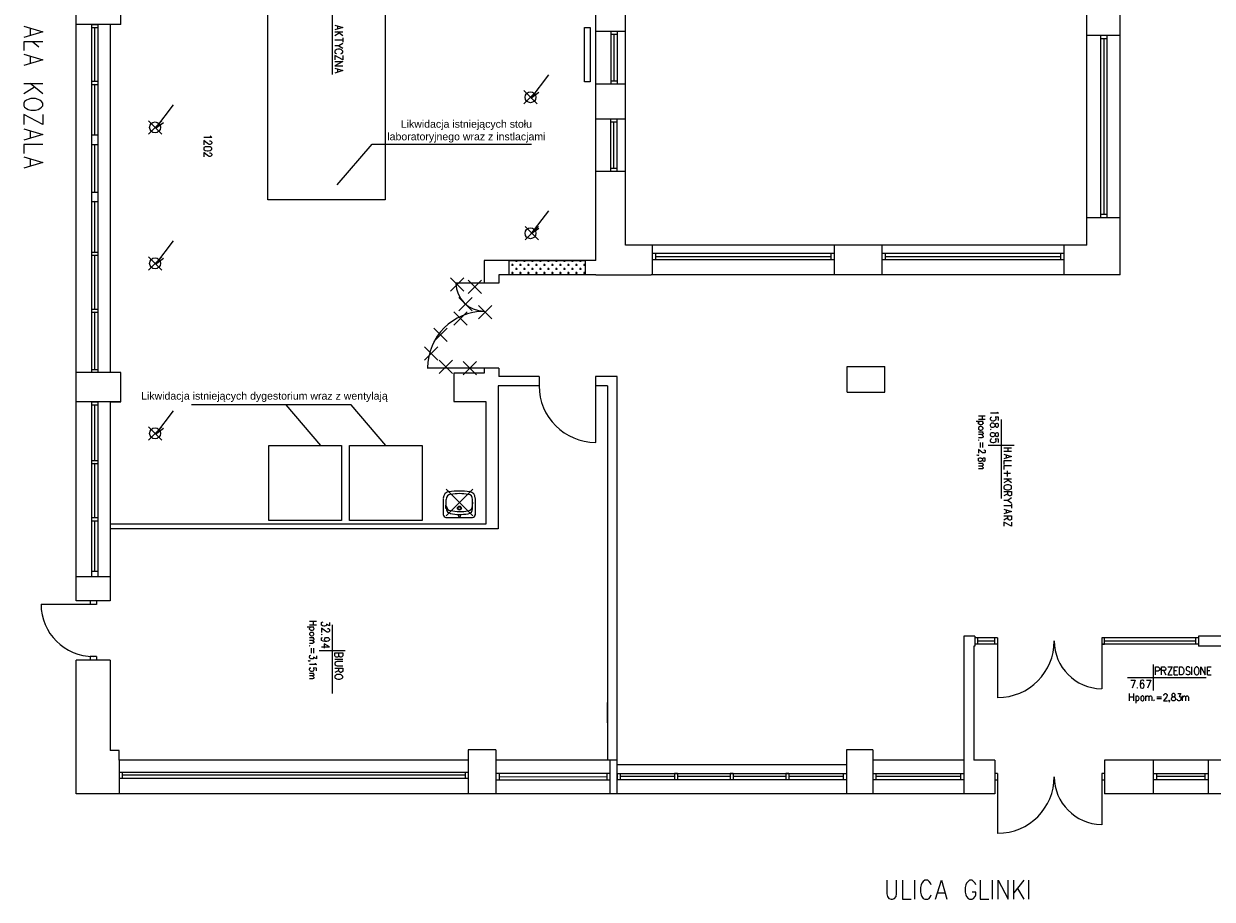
# Model space of a CAD drawing. Header units: millimetres. Extents: x -523 to 1404227, y -783705 to 1038705.
# Tile 20 of 256: x 178868 to 197769, y -1393 to 12536. Entities that reach past the tile are written whole.
import ezdxf

# ---------------------------------------------------------------- set-up
doc = ezdxf.new("R2010")
doc.units = ezdxf.units.MM
doc.linetypes.add('0.5_0.5', pattern=[1, 0.5, -0.5])
doc.layers.add('10. Projektowana likwidacja ściany murowanej', color=6, linetype='Continuous', lineweight=13)
doc.layers.add('mm_wentylacja_bloki', color=7, linetype='Continuous', lineweight=18)
for name, color, linetype in [('PDF _0', 252, 'Continuous'), ('PDF _BA_met', 7, 'Continuous'), ('PDF _Cienka', 7, 'Continuous'), ('PDF _PG_WIDOKOWE_CIENKIE', 7, 'Continuous'), ('PDF _PG_WYMIARY', 7, 'Continuous'), ('PDF _PG_WYPOSAŻENIE', 7, 'Continuous')]:
    doc.layers.add(name, color=color, linetype=linetype)
doc.styles.get("Standard").update_dxf_attribs({"font": 'arial.ttf'})

# ---------------------------------------------------------------- blocks, each defined once
blk = doc.blocks.new('A$Cc5eb5aaa')
at = {"layer": 'PDF _0', "color": 7, "lineweight": -3}
for points in [[(834, 4750), (834, 26375)], [(9098, 10161), (9098, 18285)], [(17438, 9936), (17438, 18285)], [(16909, 10406), (16909, 17815)], [(9568, 10406), (9568, 17400)], [(1545, 13916), (1545, 14356)], [(1545, 13916), (834, 13916)], [(1080, 8378), (1080, 13916), (1181, 13916)], [(1181, 13865), (1080, 13865)], [(1130, 13010), (1130, 13865)], [(1181, 8378), (1181, 13916)], [(1376, 13916), (1376, 8378)], [(9098, 13810), (9568, 13810)], [(9335, 13810), (9335, 12972)], [(9437, 13810), (9437, 12972)], [(9335, 13763), (9437, 13763)], [(9386, 13763), (9386, 13023)], [(17438, 13742), (16909, 13742)], [(17125, 13742), (17125, 10842)], [(17227, 13691), (17125, 13691)], [(17176, 13691), (17176, 10893)], [(17227, 13742), (17227, 10842)], [(8344, 13116), (8065, 12747), (8192, 12841)], [(1181, 13010), (1080, 13010)], [(1181, 12959), (1080, 12959)], [(1130, 12984), (1130, 12984)], [(1130, 12984), (1130, 12984)], [(1130, 12155), (1130, 12959)], [(9098, 12972), (9568, 12972)], [(9335, 13023), (9437, 13023)], [(2375, 12637), (2096, 12265), (2223, 12358)], [(9098, 12417), (9568, 12417)], [(9335, 11583), (9335, 12417)], [(9335, 12366), (9437, 12366)], [(9386, 11630), (9386, 12366)], [(9437, 11583), (9437, 12417)], [(1181, 12155), (1080, 12155)], [(1181, 12002), (1080, 12002)], [(1130, 12078), (1130, 12078)], [(1130, 12078), (1130, 12078)], [(1130, 11244), (1130, 12002)], [(9098, 11583), (9568, 11583)], [(9335, 11630), (9437, 11630)], [(1181, 11244), (1080, 11244)], [(1181, 11096), (1080, 11096)], [(1130, 11122), (1130, 11122)], [(1130, 11122), (1130, 11122)], [(1130, 10292), (1130, 11096)], [(8344, 10952), (8065, 10584), (8192, 10677)], [(17438, 10842), (16909, 10842)], [(17227, 10893), (17125, 10893)], [(2375, 10474), (2096, 10106), (2223, 10199)], [(16909, 10406), (9568, 10406)], [(10000, 9936), (10000, 10406)], [(12891, 9936), (12891, 10406)], [(13653, 9936), (13653, 10406)], [(16545, 9936), (16545, 10406)], [(1181, 10292), (1080, 10292)], [(1181, 10241), (1080, 10241)], [(1130, 10266), (1130, 10266)], [(1130, 10266), (1130, 10266)], [(1130, 9382), (1130, 10241)], [(12891, 10271), (10000, 10271)], [(10051, 10173), (10051, 10271)], [(12841, 10220), (10051, 10220)], [(12841, 10173), (12841, 10271)], [(16545, 10271), (13653, 10271)], [(13704, 10173), (13704, 10271)], [(16494, 10220), (13704, 10220)], [(16494, 10173), (16494, 10271)], [(9098, 10161), (7320, 10161)], [(7320, 10161), (7320, 9801)], [(12891, 10173), (10000, 10173)], [(16545, 10173), (13653, 10173)], [(7557, 9936), (7557, 9801)], [(9098, 9936), (7557, 9936)], [(9098, 9936), (9979, 9936)], [(17438, 9936), (9979, 9936)], [(7438, 9801), (6871, 9801)], [(7557, 9801), (7320, 9801)], [(1181, 9382), (1080, 9382)], [(1181, 9335), (1080, 9335)], [(1130, 9356), (1130, 9356)], [(1130, 9356), (1130, 9356)], [(1130, 8425), (1130, 9335)], [(1545, 8378), (834, 8378)], [(1181, 8425), (1080, 8425)], [(1181, 8378), (1080, 8378)], [(7320, 8450), (7320, 8370), (6842, 8370), (6842, 7921), (7350, 7921), (7350, 5969), (1376, 5969)], [(1376, 7913), (1545, 7913), (1545, 8378)], [(7438, 8450), (6418, 8450)], [(7557, 8450), (7320, 8450)], [(7557, 8450), (7557, 8315)], [(13095, 8065), (13095, 8476)], [(13095, 8476), (13696, 8476)], [(13696, 8065), (13696, 8476)], [(7544, 8167), (7544, 5893)], [(8196, 8167), (7544, 8167)], [(8196, 8315), (7557, 8315)], [(8196, 8315), (8196, 8167)], [(9437, 8315), (9094, 8315)], [(9094, 8315), (9094, 8167)], [(9094, 8243), (9094, 7265)], [(9284, 8167), (9094, 8167)], [(9284, 8167), (9284, 2214)], [(9437, 1677), (9437, 8315)], [(13095, 8065), (13696, 8065)], [(1376, 7913), (834, 7913)], [(1080, 5131), (1080, 7913), (1181, 7913)], [(1181, 7862), (1080, 7862)], [(1130, 6973), (1130, 7862)], [(1181, 5131), (1181, 7913)], [(1545, 7913), (1376, 7913)], [(1376, 7913), (1376, 4750)], [(2375, 7769), (2096, 7400), (2223, 7493)], [(1181, 6973), (1080, 6973)], [(1181, 6926), (1080, 6926)], [(1130, 6952), (1130, 6952)], [(1130, 6952), (1130, 6952)], [(1130, 6067), (1130, 6926)], [(1181, 6067), (1080, 6067)], [(1181, 6016), (1080, 6016)], [(1130, 6041), (1130, 6041)], [(1130, 6041), (1130, 6041)], [(1130, 5212), (1130, 6016)], [(7544, 5893), (1376, 5893)], [(1376, 5131), (834, 5131)], [(1181, 5212), (1080, 5212)], [(1376, 4750), (834, 4750)], [(1054, 4750), (1054, 4691)], [(1156, 4750), (1156, 4691)], [(1105, 4691), (275, 4691)], [(1156, 4691), (1054, 4691)], [(15127, 4187), (14949, 4187)], [(14949, 4187), (14949, 1677)], [(15127, 4187), (15127, 4026)], [(19534, 4187), (18683, 4187)], [(18683, 4187), (18683, 4026)], [(15127, 4026), (15110, 4026)], [(15110, 4026), (15110, 2214)], [(15487, 4157), (15127, 4157)], [(15487, 4056), (15127, 4056)], [(15173, 4056), (15173, 4157)], [(15444, 4107), (15173, 4107)], [(15487, 4157), (15444, 4157)], [(15444, 4056), (15444, 4157)], [(15487, 4056), (15444, 4056)], [(15487, 4157), (15487, 4056)], [(15487, 4107), (15487, 3205)], [(16388, 4056), (16384, 4056)], [(16388, 4056), (16384, 4056)], [(18683, 4157), (17146, 4157)], [(17146, 4056), (17188, 4056), (17188, 4157)], [(17188, 4157), (17146, 4157)], [(17146, 4157), (17146, 4056)], [(17146, 4107), (17146, 3345)], [(18683, 4056), (17146, 4056)], [(18636, 4107), (17188, 4107)], [(18636, 4157), (18636, 4056)], [(19373, 4026), (18683, 4026)], [(834, 1677), (834, 3802)], [(1376, 3802), (834, 3802)], [(1156, 3861), (1054, 3861)], [(1054, 3861), (1054, 3802)], [(1156, 3861), (1156, 3802)], [(1376, 3802), (1376, 2367)], [(1516, 2214), (1516, 2367), (1376, 2367)], [(7510, 2375), (7070, 2375)], [(7070, 2375), (7070, 1677)], [(7510, 2375), (7510, 1677)], [(13501, 2375), (13082, 2375)], [(13082, 2375), (13082, 1677)], [(13501, 2375), (13501, 1677)], [(7070, 2214), (1516, 2214)], [(1516, 2214), (1516, 1677)], [(9318, 2214), (7510, 2214)], [(9318, 2214), (9318, 1677)], [(9437, 2214), (9318, 2214)], [(13082, 2138), (9437, 2138)], [(14949, 2214), (13501, 2214)], [(15444, 2214), (15110, 2214)], [(15444, 2214), (15444, 1677)], [(19064, 2214), (17188, 2214)], [(17188, 2214), (17188, 1677)], [(17963, 2214), (17963, 1677)], [(18835, 2214), (18835, 1677)], [(1516, 2019), (1516, 1922)], [(7070, 2019), (1516, 2019)], [(7070, 1922), (1516, 1922)], [(1566, 2019), (1566, 1922)], [(7019, 1973), (1566, 1973)], [(7019, 2019), (7019, 1922)], [(7070, 2019), (7070, 1922)], [(7510, 2002), (7510, 1901)], [(9318, 2002), (7510, 2002)], [(7510, 1901), (9318, 1901)], [(7561, 2002), (7561, 1901)], [(7561, 1952), (9272, 1947)], [(9272, 2002), (9272, 1901)], [(9318, 2002), (9318, 1901)], [(9437, 2002), (9437, 1901)], [(9437, 2002), (9437, 1901)], [(9437, 2002), (13082, 2002), (13082, 1901), (9437, 1901)], [(9462, 1952), (9462, 1952)], [(9483, 2002), (9483, 1901)], [(10347, 1952), (9483, 1952)], [(10347, 2002), (10347, 1901)], [(10398, 2002), (10347, 2002)], [(10372, 1952), (10372, 1952)], [(10372, 1952), (10372, 1952)], [(10398, 2002), (10398, 1901)], [(11232, 1952), (10398, 1952)], [(11232, 2002), (11232, 1901)], [(11283, 2002), (11232, 2002)], [(11257, 1952), (11257, 1952)], [(11257, 1952), (11257, 1952)], [(11283, 2002), (11283, 1901)], [(12117, 1952), (11283, 1952)], [(12117, 2002), (12117, 1901)], [(12167, 2002), (12117, 2002)], [(12142, 1952), (12142, 1952)], [(12142, 1952), (12142, 1952)], [(12167, 2002), (12167, 1901)], [(13031, 1952), (12167, 1952)], [(13031, 2002), (13031, 1901)], [(13082, 2002), (13082, 1901)], [(13501, 2002), (13501, 1901)], [(13501, 2002), (13501, 1901)], [(13501, 2002), (14949, 2002), (14949, 1901), (13501, 1901)], [(13526, 1952), (13526, 1952)], [(13552, 2002), (13552, 1901)], [(14898, 1952), (13552, 1952)], [(14898, 2002), (14898, 1901)], [(15487, 1998), (15444, 1998)], [(15487, 1897), (15444, 1897)], [(15487, 1998), (15487, 1897)], [(15487, 1947), (15487, 1046)], [(16388, 1897), (16384, 1897)], [(17188, 1998), (17146, 1998)], [(17146, 1998), (17146, 1897)], [(17146, 1947), (17146, 1185)], [(17188, 1897), (17146, 1897)], [(17963, 2002), (17963, 1901)], [(17963, 2002), (18835, 2002), (18835, 1901), (17963, 1901)], [(18014, 2002), (18014, 1901)], [(18785, 1952), (18014, 1952)], [(18785, 2002), (18785, 1901)], [(15444, 1677), (834, 1677)], [(25791, 1677), (17188, 1677)]]:
    blk.add_lwpolyline(points, dxfattribs=at)
blk.add_lwpolyline([(8920, 13006), (8920, 13869), (9009, 13869), (9009, 13006)], close=True, dxfattribs=at)
for centre in [(8059, 12759), (2089, 12280), (8059, 10595), (2089, 10117), (2089, 7412)]:
    blk.add_circle(centre, 86.8, dxfattribs=at)
for centre, radius, start, end in [((1107, 4693), 832, 180, 270), ((15489, 4109), 900, 270, 0), ((17149, 4109), 760, 180, 269.2145), ((15489, 1950), 900, 270, 0), ((17149, 1950), 760, 180, 269.2145)]:
    blk.add_arc(centre, radius, start, end, dxfattribs=at)
at = {"layer": 'PDF _BA_met', "lineweight": -3}
for points in [[(4907, 15122), (4907, 13120)], [(4945, 13907), (5072, 13869), (4945, 13831)], [(4945, 13802), (5072, 13802)], [(4987, 13895), (4987, 13844)], [(5072, 13734), (4987, 13802)], [(5017, 13780), (4945, 13734)], [(5072, 13670), (4945, 13670)], [(5072, 13615), (5013, 13577), (5072, 13539)], [(5072, 13704), (5072, 13636)], [(5013, 13577), (4945, 13577)], [(5042, 13450), (5055, 13454), (5063, 13463), (5072, 13476), (5072, 13493), (5063, 13501), (5055, 13514), (5042, 13518), (5025, 13522), (4996, 13522), (4974, 13518), (4966, 13514), (4953, 13501), (4945, 13493), (4945, 13476), (4953, 13463), (4966, 13454), (4974, 13450)], [(5072, 13421), (5072, 13353), (4945, 13421), (4945, 13353)], [(4945, 13327), (5072, 13327), (4945, 13260), (5072, 13260)], [(4945, 13222), (5072, 13183), (4945, 13145)], [(4987, 13209), (4987, 13158)], [(15478, 7756), (15487, 7743), (15503, 7731), (15372, 7731)], [(15503, 7616), (15503, 7667), (15448, 7671), (15453, 7667), (15461, 7650), (15461, 7637), (15453, 7620), (15440, 7612), (15423, 7608), (15410, 7608), (15393, 7612), (15381, 7620), (15372, 7637), (15372, 7650), (15381, 7667), (15385, 7671), (15398, 7676)], [(15546, 7633), (15546, 6376)], [(15385, 7472), (15381, 7477), (15372, 7472), (15381, 7468)], [(15753, 7218), (15338, 7218)], [(15503, 7269), (15503, 7320), (15448, 7324), (15453, 7320), (15461, 7303), (15461, 7290), (15453, 7273), (15440, 7265), (15423, 7261), (15410, 7261), (15393, 7265), (15381, 7273), (15372, 7290), (15372, 7303), (15381, 7320), (15385, 7324), (15398, 7328)], [(15588, 7184), (15711, 7184)], [(15652, 7184), (15652, 7121)], [(15711, 7121), (15588, 7121)], [(15588, 7083), (15711, 7045), (15588, 7007)], [(15626, 7066), (15626, 7019)], [(15711, 6977), (15588, 6977), (15588, 6918)], [(15711, 6897), (15588, 6897), (15588, 6837)], [(15639, 6816), (15639, 6727)], [(15694, 6774), (15588, 6774)], [(15588, 6689), (15711, 6689)], [(15660, 6668), (15588, 6626)], [(15711, 6626), (15626, 6689)], [(15588, 6486), (15711, 6486), (15711, 6444), (15707, 6431), (15698, 6422), (15690, 6418), (15677, 6418), (15664, 6422), (15660, 6431), (15652, 6444), (15652, 6486)], [(15652, 6452), (15588, 6418)], [(15652, 6346), (15588, 6346)], [(15711, 6257), (15588, 6257)], [(15711, 6384), (15652, 6346), (15711, 6308)], [(15711, 6291), (15711, 6223)], [(15588, 6206), (15711, 6168), (15588, 6130)], [(15588, 6101), (15711, 6101), (15711, 6058), (15707, 6041), (15698, 6037), (15690, 6033), (15677, 6033), (15664, 6037), (15660, 6041), (15652, 6058), (15652, 6101)], [(15652, 6067), (15588, 6033)], [(15626, 6190), (15626, 6143)], [(15711, 5999), (15711, 5936), (15588, 5999), (15588, 5936)], [(4864, 4403), (4864, 4348), (4814, 4378), (4814, 4365), (4809, 4352), (4801, 4348), (4784, 4344), (4771, 4344), (4750, 4348), (4737, 4361), (4733, 4373), (4733, 4390), (4737, 4403), (4746, 4407), (4759, 4411)], [(4907, 4365), (4907, 3273)], [(4831, 4310), (4839, 4310), (4852, 4306), (4856, 4297), (4864, 4289), (4864, 4267), (4856, 4259), (4852, 4255), (4839, 4251), (4826, 4251), (4814, 4255), (4797, 4263), (4733, 4314), (4733, 4246)], [(4746, 4208), (4737, 4217), (4733, 4208), (4737, 4204)], [(4818, 4102), (4801, 4107), (4788, 4115), (4784, 4132), (4784, 4136), (4788, 4149), (4801, 4162), (4818, 4166), (4826, 4166), (4843, 4162), (4856, 4149), (4864, 4136), (4864, 4132), (4856, 4115), (4843, 4107), (4818, 4102), (4788, 4102), (4759, 4107), (4737, 4115), (4733, 4132), (4733, 4140), (4737, 4157), (4750, 4162)], [(4733, 4018), (4864, 4018), (4776, 4064), (4776, 3992)], [(5110, 3950), (4699, 3950)], [(5013, 3874), (5004, 3861), (5000, 3857), (4987, 3853), (4970, 3853), (4958, 3857), (4953, 3861), (4945, 3874), (4945, 3920), (5072, 3920), (5072, 3874), (5063, 3861), (5059, 3857), (5046, 3853), (5034, 3853), (5025, 3857), (5017, 3861), (5013, 3874), (5013, 3920)], [(4945, 3819), (5072, 3819)], [(5072, 3781), (4983, 3781), (4966, 3776), (4953, 3768), (4945, 3751), (4945, 3743), (4953, 3730), (4966, 3717), (4983, 3713), (5072, 3713)], [(4945, 3675), (5072, 3675), (5072, 3632), (5063, 3620), (5059, 3616), (5046, 3607), (5034, 3607), (5025, 3616), (5017, 3620), (5013, 3632), (5013, 3675)], [(5013, 3641), (4945, 3607)], [(17963, 3734), (17963, 3323)], [(17997, 3569), (17997, 3696), (18039, 3696), (18052, 3687), (18056, 3683), (18065, 3671), (18065, 3654), (18056, 3641), (18052, 3637), (18039, 3628), (17997, 3628)], [(18094, 3569), (18094, 3696), (18141, 3696), (18154, 3687), (18158, 3683), (18162, 3671), (18162, 3658), (18158, 3645), (18154, 3641), (18141, 3637), (18094, 3637)], [(18128, 3637), (18162, 3569)], [(18196, 3696), (18264, 3696), (18196, 3569), (18264, 3569)], [(18293, 3569), (18293, 3696), (18353, 3696)], [(18293, 3637), (18332, 3637)], [(18547, 3675), (18539, 3687), (18526, 3696), (18505, 3696), (18492, 3687), (18484, 3675), (18484, 3666), (18488, 3654), (18492, 3645), (18501, 3641), (18531, 3628), (18539, 3624), (18543, 3616), (18547, 3607), (18547, 3586), (18539, 3577), (18526, 3569), (18505, 3569), (18492, 3577), (18484, 3586)], [(18577, 3569), (18577, 3696)], [(18721, 3569), (18721, 3696), (18789, 3569), (18789, 3696)], [(18827, 3569), (18827, 3696), (18886, 3696)], [(18827, 3637), (18865, 3637)], [(17553, 3527), (18806, 3527)], [(17608, 3484), (17675, 3484), (17625, 3357)], [(17815, 3467), (17811, 3480), (17794, 3484), (17785, 3484), (17768, 3480), (17760, 3463), (17756, 3429), (17756, 3400), (17760, 3374), (17768, 3361), (17785, 3357), (17790, 3357), (17807, 3361), (17815, 3374), (17819, 3395), (17819, 3400), (17815, 3417), (17807, 3429), (17790, 3438), (17785, 3438), (17768, 3429), (17760, 3417), (17756, 3400)], [(17853, 3484), (17925, 3484), (17874, 3357)], [(18293, 3569), (18353, 3569)], [(18827, 3569), (18886, 3569)], [(17709, 3370), (17705, 3361), (17709, 3357), (17713, 3361)]]:
    blk.add_lwpolyline(points, dxfattribs=at)
for points in [[(15503, 7553), (15495, 7565), (15487, 7570), (15474, 7570), (15461, 7565), (15453, 7557), (15448, 7536), (15440, 7523), (15427, 7510), (15415, 7506), (15398, 7506), (15385, 7510), (15381, 7519), (15372, 7532), (15372, 7553), (15381, 7565), (15385, 7570), (15398, 7578), (15415, 7578), (15427, 7570), (15440, 7561), (15448, 7549), (15453, 7527), (15461, 7519), (15474, 7510), (15487, 7510), (15495, 7519), (15503, 7532)], [(15503, 7405), (15495, 7417), (15487, 7422), (15474, 7422), (15461, 7417), (15453, 7409), (15448, 7388), (15440, 7375), (15427, 7362), (15415, 7358), (15398, 7358), (15385, 7362), (15381, 7366), (15372, 7383), (15372, 7405), (15381, 7417), (15385, 7422), (15398, 7426), (15415, 7426), (15427, 7422), (15440, 7413), (15448, 7396), (15453, 7379), (15461, 7366), (15474, 7362), (15487, 7362), (15495, 7366), (15503, 7383)], [(15711, 6562), (15707, 6571), (15694, 6583), (15681, 6587), (15664, 6592), (15635, 6592), (15618, 6587), (15605, 6583), (15592, 6571), (15588, 6562), (15588, 6545), (15592, 6532), (15605, 6524), (15618, 6520), (15635, 6516), (15664, 6516), (15681, 6520), (15694, 6524), (15707, 6532), (15711, 6545)], [(18382, 3569), (18382, 3696), (18416, 3696), (18429, 3687), (18437, 3675), (18446, 3666), (18450, 3645), (18450, 3616), (18446, 3599), (18437, 3586), (18429, 3577), (18416, 3569)], [(18645, 3696), (18636, 3687), (18624, 3675), (18619, 3666), (18615, 3645), (18615, 3616), (18619, 3599), (18624, 3586), (18636, 3577), (18645, 3569), (18662, 3569), (18674, 3577), (18683, 3586), (18687, 3599), (18691, 3616), (18691, 3645), (18687, 3666), (18683, 3675), (18674, 3687), (18662, 3696)], [(5072, 3548), (5063, 3556), (5055, 3565), (5042, 3573), (5025, 3577), (4996, 3577), (4974, 3573), (4966, 3565), (4953, 3556), (4945, 3548), (4945, 3527), (4953, 3518), (4966, 3510), (4974, 3505), (4996, 3501), (5025, 3501), (5042, 3505), (5055, 3510), (5063, 3518), (5072, 3527)]]:
    blk.add_lwpolyline(points, close=True, dxfattribs=at)
at = {"layer": 'PDF _Cienka', "lineweight": -3}
for points in [[(0, 13890), (301, 13802), (0, 13708)], [(102, 13857), (102, 13742)], [(301, 13641), (0, 13641), (0, 13501)], [(144, 13641), (241, 13560)], [(0, 13446), (301, 13353), (0, 13264)], [(102, 13412), (102, 13298)], [(0, 12976), (301, 12976)], [(169, 12921), (0, 12815)], [(301, 12815), (102, 12976)], [(301, 12485), (301, 12324), (0, 12485), (0, 12324)], [(0, 12256), (301, 12167), (0, 12074)], [(102, 12222), (102, 12108)], [(301, 12007), (0, 12007), (0, 11867)], [(0, 11812), (301, 11719), (0, 11630)], [(102, 11778), (102, 11664)], [(13725, 301), (13725, 85), (13734, 42), (13759, 13), (13793, 0), (13814, 0), (13848, 13), (13874, 42), (13882, 85), (13882, 301)], [(13975, 301), (13975, 0), (14111, 0)], [(14170, 0), (14170, 301)], [(14432, 229), (14420, 258), (14398, 284), (14377, 301), (14331, 301), (14305, 284), (14284, 258), (14271, 229), (14263, 186), (14263, 114), (14271, 72), (14284, 42), (14305, 13), (14331, 0), (14377, 0), (14398, 13), (14420, 42), (14432, 72)], [(14500, 0), (14593, 301), (14682, 0)], [(15139, 229), (15131, 258), (15106, 284), (15084, 301), (15038, 301), (15017, 284), (14991, 258), (14983, 229), (14970, 186), (14970, 114), (14983, 72), (14991, 42), (15017, 13), (15038, 0), (15084, 0), (15106, 13), (15131, 42), (15139, 72), (15139, 114), (15084, 114)], [(15211, 301), (15211, 0), (15347, 0)], [(15406, 0), (15406, 301)], [(15495, 0), (15495, 301), (15656, 0), (15656, 301)], [(15745, 0), (15745, 301)], [(15906, 301), (15745, 102)], [(15986, 0), (15986, 301)], [(14534, 102), (14648, 102)], [(15804, 169), (15906, 0)]]:
    blk.add_lwpolyline(points, dxfattribs=at)
blk.add_lwpolyline([(301, 12667), (284, 12692), (258, 12714), (229, 12726), (186, 12739), (114, 12739), (72, 12726), (42, 12714), (13, 12692), (0, 12667), (0, 12625), (13, 12599), (42, 12578), (72, 12565), (114, 12553), (186, 12553), (229, 12565), (258, 12578), (284, 12599), (301, 12625)], close=True, dxfattribs=at)
for centre, radius, start, end in [((7320, 9806), 449, 180.2715, 270.269), ((7322, 8453), 900, 90, 180), ((9096, 8169), 900, 180, 270)]:
    blk.add_arc(centre, radius, start, end, dxfattribs=at)
at = {"layer": 'PDF _PG_WIDOKOWE_CIENKIE', "lineweight": -3}
for points in [[(5749, 15821), (5749, 11126), (3882, 11126), (3882, 15821)], [(5051, 7218), (5051, 6024), (3895, 6024), (3895, 7218)], [(6338, 7218), (6338, 6024), (5182, 6024), (5182, 7218)]]:
    blk.add_lwpolyline(points, close=True, dxfattribs=at)
for points in [[(6672, 6376), (6672, 6118)], [(6715, 6359), (6715, 6266)], [(6715, 6215), (6715, 6270)], [(6715, 6249), (6719, 6249)], [(7134, 6253), (7134, 6359)], [(7134, 6317), (7134, 6291)], [(7134, 6312), (7134, 6312)], [(7134, 6300), (7134, 6300)], [(7134, 6291), (7134, 6291)], [(7134, 6291), (7134, 6291)], [(7134, 6266), (7134, 6266)], [(7134, 6211), (7134, 6262)], [(7134, 6249), (7134, 6249)], [(7180, 6376), (7180, 6118)], [(6715, 6075), (7134, 6075)]]:
    blk.add_lwpolyline(points, dxfattribs=at)
for centre, radius in [((6929, 6222), 31.8), ((6929, 6222), 23.3), ((6929, 6099), 14.8)]:
    blk.add_circle(centre, radius, dxfattribs=at)
for centre, radius, start, end in [((6780, 6379), 108, 100.2393, 180), ((6802, 6362), 82.6, 99.1516, 180), ((6929, 5561), 933, 79.8071, 100.1929), ((6929, 5570), 883, 80.8484, 99.1516), ((7056, 6362), 82.6, 360, 80.8484), ((7073, 6379), 108, 360, 79.7607), ((6802, 6264), 82.6, 185.2075, 259.9695), ((7056, 6260), 82.6, 278.2782, 359.1266), ((6717, 6120), 44.5, 180, 270), ((6802, 6218), 82.6, 179.1265, 259.9695), ((6937, 7005), 883, 259.9695, 278.2782), ((6941, 7052), 883, 259.9695, 278.2782), ((7056, 6213), 82.6, 278.2782, 359.1266), ((7136, 6120), 44.5, 270, 0)]:
    blk.add_arc(centre, radius, start, end, dxfattribs=at)
at = {"layer": 'PDF _PG_WYMIARY', "lineweight": -3}
for points in [[(2964, 12146), (2968, 12138), (2989, 12121), (2862, 12121)], [(2955, 12066), (2964, 12066), (2976, 12062), (2980, 12057), (2989, 12045), (2989, 12028), (2980, 12019), (2976, 12011), (2964, 12007), (2951, 12007), (2938, 12011), (2921, 12023), (2862, 12070), (2862, 12002)], [(2955, 11875), (2964, 11875), (2976, 11871), (2980, 11867), (2989, 11854), (2989, 11837), (2980, 11829), (2976, 11820), (2964, 11816), (2951, 11816), (2938, 11820), (2921, 11833), (2862, 11880), (2862, 11812)], [(9284, 2807), (9284, 3129)], [(9437, 2807), (9437, 3129)]]:
    blk.add_lwpolyline(points, dxfattribs=at)
blk.add_lwpolyline([(2989, 11947), (2980, 11960), (2964, 11968), (2934, 11973), (2917, 11973), (2887, 11968), (2866, 11960), (2862, 11947), (2862, 11935), (2866, 11922), (2887, 11913), (2917, 11909), (2934, 11909), (2964, 11913), (2980, 11922), (2989, 11935)], close=True, dxfattribs=at)
at = {"layer": 'PDF _PG_WYPOSAŻENIE', "lineweight": -3}
for points in [[(15258, 7599), (15144, 7599)], [(15182, 7692), (15292, 7692)], [(15292, 7633), (15182, 7633)], [(15241, 7599), (15249, 7591), (15258, 7582), (15258, 7570), (15249, 7561), (15241, 7553), (15224, 7549), (15211, 7549), (15199, 7553), (15186, 7561), (15182, 7570), (15182, 7582), (15186, 7591), (15199, 7599)], [(15241, 7692), (15241, 7633)], [(15182, 7438), (15258, 7438)], [(15237, 7438), (15249, 7426), (15258, 7417), (15258, 7405), (15249, 7396), (15237, 7392), (15182, 7392)], [(15237, 7392), (15249, 7379), (15258, 7366), (15258, 7354), (15249, 7345), (15237, 7341), (15182, 7341)], [(15190, 7303), (15186, 7307), (15182, 7303), (15186, 7299)], [(15211, 7265), (15211, 7189)], [(15245, 7265), (15245, 7189)], [(15186, 7062), (15182, 7066), (15186, 7070), (15190, 7066), (15186, 7062), (15177, 7062), (15165, 7066), (15161, 7070)], [(15266, 7151), (15271, 7151), (15283, 7146), (15288, 7142), (15292, 7134), (15292, 7117), (15288, 7108), (15283, 7104), (15271, 7100), (15262, 7100), (15249, 7104), (15237, 7112), (15182, 7155), (15182, 7096)], [(15182, 6939), (15258, 6939)], [(15237, 6939), (15249, 6926), (15258, 6918), (15258, 6905), (15249, 6897), (15237, 6892), (15182, 6892)], [(15237, 6892), (15249, 6880), (15258, 6871), (15258, 6858), (15249, 6850), (15237, 6846), (15182, 6846)], [(4543, 4424), (4653, 4424)], [(4653, 4361), (4543, 4361)], [(4602, 4424), (4602, 4361)], [(4615, 4327), (4505, 4327)], [(4602, 4327), (4610, 4318), (4615, 4310), (4615, 4297), (4610, 4289), (4602, 4280), (4585, 4276), (4572, 4276), (4560, 4280), (4547, 4289), (4543, 4297), (4543, 4310), (4547, 4318), (4560, 4327)], [(4543, 4166), (4615, 4166)], [(4593, 4166), (4610, 4153), (4615, 4145), (4615, 4132), (4610, 4124), (4593, 4119), (4543, 4119)], [(4593, 4119), (4610, 4107), (4615, 4098), (4615, 4085), (4610, 4077), (4593, 4068), (4543, 4068)], [(4551, 4030), (4547, 4035), (4543, 4030), (4547, 4026)], [(4572, 3992), (4572, 3916)], [(4606, 3992), (4606, 3916)], [(4547, 3789), (4543, 3793), (4547, 3798), (4551, 3793), (4547, 3789), (4534, 3789), (4526, 3793), (4521, 3798)], [(4653, 3874), (4653, 3827), (4610, 3853), (4610, 3840), (4606, 3831), (4602, 3827), (4585, 3823), (4572, 3823), (4560, 3827), (4547, 3836), (4543, 3848), (4543, 3861), (4547, 3874), (4551, 3878), (4564, 3882)], [(4632, 3755), (4636, 3747), (4653, 3734), (4543, 3734)], [(4653, 3632), (4653, 3675), (4606, 3679), (4610, 3675), (4615, 3662), (4615, 3649), (4610, 3637), (4602, 3628), (4585, 3624), (4572, 3624), (4560, 3628), (4547, 3637), (4543, 3649), (4543, 3662), (4547, 3675), (4551, 3679), (4564, 3683)], [(4543, 3599), (4615, 3599)], [(4593, 3599), (4610, 3586), (4615, 3577), (4615, 3565), (4610, 3556), (4593, 3552), (4543, 3552)], [(4593, 3552), (4610, 3539), (4615, 3531), (4615, 3518), (4610, 3510), (4593, 3505), (4543, 3505)], [(17586, 3158), (17586, 3273)], [(17586, 3218), (17650, 3218)], [(17650, 3273), (17650, 3158)], [(17684, 3234), (17684, 3120)], [(17684, 3218), (17692, 3226), (17701, 3234), (17713, 3234), (17722, 3226), (17730, 3218), (17735, 3201), (17735, 3192), (17730, 3175), (17722, 3163), (17713, 3158), (17701, 3158), (17692, 3163), (17684, 3175)], [(17845, 3158), (17845, 3234)], [(17845, 3213), (17857, 3226), (17866, 3234), (17879, 3234), (17887, 3226), (17891, 3213), (17891, 3158)], [(17891, 3213), (17904, 3226), (17912, 3234), (17925, 3234), (17934, 3226), (17938, 3213), (17938, 3158)], [(18018, 3222), (18094, 3222)], [(18133, 3243), (18133, 3251), (18137, 3260), (18141, 3264), (18149, 3273), (18166, 3273), (18175, 3264), (18179, 3260), (18183, 3251), (18183, 3239), (18179, 3226), (18171, 3213), (18128, 3158), (18188, 3158)], [(18353, 3273), (18399, 3273), (18374, 3226), (18387, 3226), (18395, 3222), (18399, 3218), (18403, 3201), (18403, 3192), (18399, 3175), (18391, 3163), (18378, 3158), (18365, 3158), (18353, 3163), (18348, 3171), (18340, 3179)], [(18429, 3158), (18429, 3234)], [(18429, 3213), (18442, 3226), (18450, 3234), (18463, 3234), (18471, 3226), (18475, 3213), (18475, 3158)], [(18475, 3213), (18488, 3226), (18497, 3234), (18509, 3234), (18518, 3226), (18522, 3213), (18522, 3158)], [(17976, 3171), (17972, 3163), (17976, 3158), (17980, 3163)], [(18018, 3192), (18094, 3192)], [(18221, 3163), (18217, 3158), (18213, 3163), (18217, 3171), (18221, 3163), (18221, 3154), (18217, 3141), (18213, 3137)]]:
    blk.add_lwpolyline(points, dxfattribs=at)
for points in [[(15258, 7498), (15249, 7506), (15241, 7515), (15224, 7519), (15211, 7519), (15199, 7515), (15186, 7506), (15182, 7498), (15182, 7485), (15186, 7477), (15199, 7468), (15211, 7464), (15224, 7464), (15241, 7468), (15249, 7477), (15258, 7485)], [(15292, 7002), (15288, 7015), (15279, 7019), (15266, 7019), (15258, 7015), (15249, 7007), (15245, 6990), (15241, 6977), (15228, 6969), (15220, 6964), (15203, 6964), (15190, 6969), (15186, 6973), (15182, 6985), (15182, 7002), (15186, 7015), (15190, 7019), (15203, 7024), (15220, 7024), (15228, 7019), (15241, 7011), (15245, 6998), (15249, 6981), (15258, 6973), (15266, 6969), (15279, 6969), (15288, 6973), (15292, 6985)], [(4615, 4225), (4610, 4234), (4602, 4242), (4585, 4246), (4572, 4246), (4560, 4242), (4547, 4234), (4543, 4225), (4543, 4212), (4547, 4204), (4560, 4196), (4572, 4191), (4585, 4191), (4602, 4196), (4610, 4204), (4615, 4212)], [(17785, 3234), (17777, 3226), (17768, 3218), (17764, 3201), (17764, 3192), (17768, 3175), (17777, 3163), (17785, 3158), (17798, 3158), (17807, 3163), (17815, 3175), (17819, 3192), (17819, 3201), (17815, 3218), (17807, 3226), (17798, 3234)], [(18276, 3273), (18264, 3264), (18260, 3256), (18260, 3243), (18264, 3234), (18272, 3226), (18289, 3222), (18302, 3218), (18310, 3205), (18315, 3196), (18315, 3179), (18310, 3171), (18306, 3163), (18293, 3158), (18276, 3158), (18264, 3163), (18260, 3171), (18255, 3179), (18255, 3196), (18260, 3205), (18268, 3218), (18281, 3222), (18298, 3226), (18306, 3234), (18310, 3243), (18310, 3256), (18306, 3264), (18293, 3273)]]:
    blk.add_lwpolyline(points, close=True, dxfattribs=at)

msp = doc.modelspace()

# ---------------------------------------------------------------- hatches: boundary and pattern name
at = {"layer": '10. Projektowana likwidacja ściany murowanej', "ltscale": 100}
h = msp.add_hatch(dxfattribs=at)
h.set_pattern_fill('CROSS', color=256, scale=10)
h.paths.add_polyline_path([(186588.18, 8767.8), (187798.18, 8767.8), (187798.18, 8542.8), (186588.18, 8542.8)])

# ---------------------------------------------------------------- linework, layer by layer
at = {"layer": '10. Projektowana likwidacja ściany murowanej', "color": 1, "ltscale": 10}
for p, q in [((186820.63, 11472.03), (187032.76, 11259.9)), ((186820.63, 11259.9), (187032.76, 11472.03)), ((180851, 10993.62), (181063.13, 10781.48)), ((180851, 10781.48), (181063.13, 10993.62)), ((186842.08, 9308.57), (187054.22, 9096.44)), ((186842.08, 9096.44), (187054.22, 9308.57)), ((180851, 8830.15), (181063.13, 8618.02)), ((180851, 8618.02), (181063.13, 8830.15)), ((185652.56, 8282.41), (185864.69, 8494.55)), ((185864.69, 8282.41), (185652.56, 8494.55)), ((185935.85, 8245.42), (186147.99, 8457.55)), ((186147.99, 8245.42), (185935.85, 8457.55)), ((185785.48, 7968.56), (185997.61, 8180.69)), ((185997.61, 7968.56), (185785.48, 8180.69)), ((185705.63, 7741.6), (185917.77, 7953.74)), ((185917.77, 7741.6), (185705.63, 7953.74)), ((186101.31, 7838.61), (186313.44, 8050.74)), ((186313.44, 7838.61), (186101.31, 8050.74)), ((185389.87, 7482.59), (185602, 7694.72)), ((185602, 7482.59), (185389.87, 7694.72)), ((185238.44, 7181.99), (185450.57, 7394.13)), ((185450.57, 7181.99), (185238.44, 7394.13)), ((185476.12, 6970.82), (185688.25, 7182.96)), ((185688.25, 6970.82), (185476.12, 7182.96)), ((185856.01, 6951.36), (186068.14, 7163.49)), ((186068.14, 6951.36), (185856.01, 7163.49)), ((180851, 6124.77), (181063.13, 5912.64)), ((180851, 5912.64), (181063.13, 6124.77)), ((185584.14, 5129.55), (186008.41, 4705.29)), ((185584.14, 4705.29), (186008.41, 5129.55))]:
    msp.add_line(p, q, dxfattribs=at)
at = {"layer": '10. Projektowana likwidacja ściany murowanej', "ltscale": 100}
msp.add_lwpolyline([(186588.18, 8767.8), (187798.18, 8767.8), (187798.18, 8542.8), (186588.18, 8542.8)], close=True, dxfattribs=at)
at = {"layer": 'mm_wentylacja_bloki'}
for p, q in [((183854.08, 9974.9), (184408.51, 10622.04)), ((184408.51, 10622.04), (186944.13, 10622.04)), ((184073.05, 6472.58), (181537.43, 6472.58)), ((183593.64, 5825.44), (183039.21, 6472.58)), ((184627.48, 5825.44), (184073.05, 6472.58))]:
    msp.add_line(p, q, dxfattribs=at)

# ---------------------------------------------------------------- block references
at = {"color": 1, "linetype": '0.5_0.5', "ltscale": 10}
msp.add_blockref('A$Cc5eb5aaa', (178867.66, -1392.86), dxfattribs=at)

# ---------------------------------------------------------------- texts
at = {"layer": 'mm_wentylacja_bloki', "char_height": 120, "width": 4953.4512, "attachment_point": 2}
for s, insert in [('{\\W2.576449; }Likwidacja istniejących stołu \\P{\\W2.576449; }laboratoryjnego wraz z instlacjami', (185846.82, 11001.89)), ('{\\W2.576449; }Likwidacja istniejących dygestorium wraz z wentylają', (182634.74, 6675.69))]:
    msp.add_mtext(s, dxfattribs=dict(at, insert=insert))

doc.saveas('drawing.dxf')
